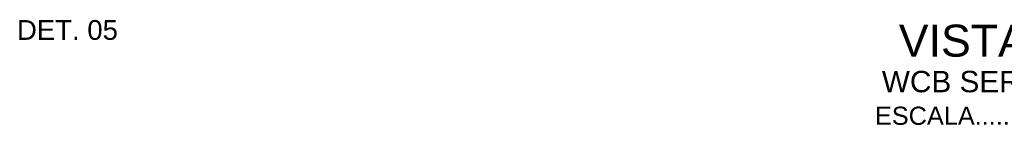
# Model space of a CAD drawing. Header units: inches. Extents: x 330 to 398, y -19 to 141.
# Tile 153 of 166: x 376.261 to 378.573, y 137.268 to 137.524. Entities that reach past the tile are written whole.
import ezdxf

# ---------------------------------------------------------------- set-up
doc = ezdxf.new("R2010")
doc.units = ezdxf.units.IN
doc.header["$LTSCALE"] = 0.4
doc.header["$MEASUREMENT"] = 0
for name, color, linetype in [('TJ-TEXTO02 1PARA100', 2, 'Continuous'), ('TJ-TEXTO03 1PARA100', 3, 'Continuous'), ('TJ-TEXTO04', 4, 'Continuous'), ('TJ-TEXTO04 1PARA100', 5, 'Continuous')]:
    doc.layers.add(name, color=color, linetype=linetype)
doc.styles.add('ARIAL', font='arial.ttf')

msp = doc.modelspace()

# ---------------------------------------------------------------- texts
at = {"layer": 'TJ-TEXTO02 1PARA100', "insert": (378.0795, 137.3209), "char_height": 0.0425, "width": 0.697124, "attachment_point": 1, "style": 'ARIAL'}
msp.add_mtext('\\pi0.18939;ESCALA..........1/25', dxfattribs=at)
at = {"layer": 'TJ-TEXTO03 1PARA100', "insert": (377.026, 137.4047), "char_height": 0.05, "width": 1.751866, "attachment_point": 1, "style": 'ARIAL'}
msp.add_mtext('\\pi1.2591;WCB SERVIÇO', dxfattribs=at)
at = {"layer": 'TJ-TEXTO04', "ltscale": 0.1, "insert": (376.2545, 137.5236), "char_height": 0.04625, "width": 0.249475, "attachment_point": 1, "style": 'ARIAL'}
msp.add_mtext('DET. 05', dxfattribs=at)
at = {"layer": 'TJ-TEXTO04 1PARA100', "insert": (377.7315, 137.513), "char_height": 0.075, "width": 1.036663, "attachment_point": 1, "style": 'ARIAL'}
msp.add_mtext('\\pi0.59347;VISTA 03', dxfattribs=at)

doc.saveas('drawing.dxf')
